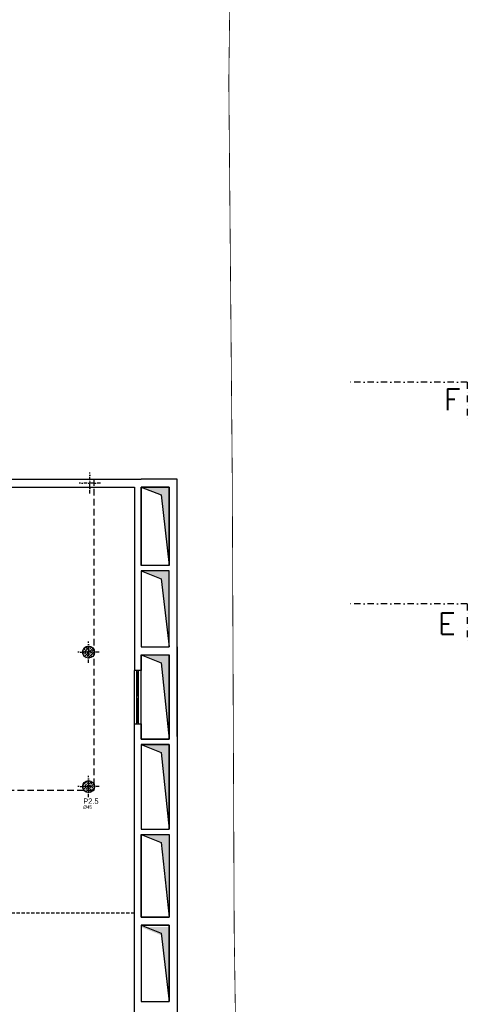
# Model space of a CAD drawing. Header units: centimetres. Extents: x -18458 to 60221, y -11985 to 33979.
# Tile 49 of 50: x 8036 to 9718, y 21027 to 24725. Entities that reach past the tile are written whole.
import ezdxf
from ezdxf.enums import TextEntityAlignment as Align

# ---------------------------------------------------------------- set-up
doc = ezdxf.new("R2010")
doc.units = ezdxf.units.CM
doc.header["$LTSCALE"] = 50
doc.header["$MEASUREMENT"] = 0
doc.linetypes.add('HIDDEN', pattern=[0.375, 0.25, -0.125])
doc.linetypes.add('STRICHPUNKT', pattern=[1, 0.5, -0.25, 0, -0.25])
for name, color, linetype in [('01_Achsen', 232, 'STRICHPUNKT'), ('01_Fenster', 7, 'Continuous'), ('01_Grundriss_verdeckt', 3, 'HIDDEN'), ('01_Mauern', 1, 'Continuous'), ('01_Schlitze_Schächte', 52, 'Continuous'), ('01_Schraff_Beton', 5, 'Continuous'), ('01_Text', 2, 'Continuous'), ('S_Testo', 7, 'Continuous')]:
    doc.layers.add(name, color=color, linetype=linetype)
doc.layers.add('01_Grenzen', color=7, linetype='Continuous', true_color=0x3c64f6)
doc.layers.add('04_flächen', color=214, linetype='Continuous', plot=False)
doc.styles.add('Arial', font='ARIAL.TTF')
doc.styles.add('Romans', font='Romans.shx')

# ---------------------------------------------------------------- blocks, each defined once
blk = doc.blocks.new('*U32')
at = {"layer": '01_Fenster', "color": 251}
for p, q in [((0, 25), (100, 25)), ((0, 0), (100, 0))]:
    blk.add_line(p, q, dxfattribs=at)
at = {"layer": '01_Fenster', "color": 0}
for p, q in [((0, 15.4), (100, 15.4)), ((0, 9.6), (100, 9.6))]:
    blk.add_line(p, q, dxfattribs=at)
at = {"layer": '01_Fenster'}
for p, q in [((5.8, 15.4), (5.8, 9.6)), ((5.8, 12.5), (94.2, 12.5)), ((94.2, 15.4), (94.2, 9.6))]:
    blk.add_line(p, q, dxfattribs=at)

msp = doc.modelspace()

# ---------------------------------------------------------------- hatches: boundary and pattern name
at = {"layer": '01_Schlitze_Schächte'}
h = msp.add_hatch(color=256, dxfattribs=at)
h.paths.add_polyline_path([(8596.9, 22969.9), (8491.9, 22969.9), (8566.9, 22939.9), (8596.9, 22674.9)])
h.paths.add_polyline_path([(8596.9, 22654.9), (8491.9, 22654.9), (8566.9, 22624.9), (8596.9, 22369.9)])
for points in [[(8596.9, 22339.9), (8491.9, 22339.9), (8566.9, 22309.9), (8596.9, 22022.4)], [(8596.9, 22002.4), (8491.9, 22002.4), (8566.9, 21972.4), (8596.9, 21684.9)], [(8596.9, 21664.9), (8491.9, 21664.9), (8566.9, 21634.9), (8596.9, 21347.4)], [(8596.9, 21317.4), (8491.9, 21317.4), (8566.9, 21287.4), (8596.9, 21037.4)]]:
    msp.add_hatch(color=256, dxfattribs=at).paths.add_polyline_path(points)
at = {"layer": '01_Schraff_Beton'}
h = msp.add_hatch(dxfattribs=at)
h.set_pattern_fill('ANSI33', color=256, scale=50, style=0)
edge = h.paths.add_edge_path(flags=17)
edge.add_arc((8294.4, 22349.9), 22.5, 0, 360)
h = msp.add_hatch(dxfattribs=at)
h.set_pattern_fill('ANSI33', color=256, scale=50, style=0)
edge = h.paths.add_edge_path(flags=17)
edge.add_arc((8294.4, 22349.9), 22.5, 0, 360)
h = msp.add_hatch(dxfattribs=at)
h.set_pattern_fill('ANSI33', color=256, scale=50, style=0)
edge = h.paths.add_edge_path(flags=17)
edge.add_arc((8294.4, 21844.9), 22.5, 0, 360)
h = msp.add_hatch(dxfattribs=at)
h.set_pattern_fill('ANSI33', color=256, scale=50, style=0)
edge = h.paths.add_edge_path(flags=17)
edge.add_arc((8294.4, 21844.9), 22.5, 0, 360)

# ---------------------------------------------------------------- linework, layer by layer
at = {"layer": '01_Achsen', "ltscale": 0.5}
for p, q in [((8299.4, 22944.9), (8299.4, 23024.9)), ((8339.4, 22984.9), (8259.4, 22984.9)), ((8294.4, 22309.9), (8294.4, 22389.9)), ((8334.4, 22349.9), (8254.4, 22349.9)), ((8294.4, 21804.9), (8294.4, 21884.9)), ((8334.4, 21844.9), (8254.4, 21844.9))]:
    msp.add_line(p, q, dxfattribs=at)
at = {"layer": '01_Grenzen', "linetype": 'STRICHPUNKT', "const_width": 3}
msp.add_lwpolyline([(5921.8, 23980.5), (5921.8, 23980.5), (5927.6, 23659.9), (830.7, 23659.9), (796.4, 23597.7), (721.1, 23457), (413.7, 22891.3), (-656, 20944.6), (-1092.3, 20177), (509.1, 20107.3), (3605.6, 19950.6), (6371.7, 19780.4), (7220.6, 19740.6), (8865.8, 19631.8), (8841.7, 21305.7), (8834.5, 23007.4), (8830.4, 23481.3), (8821.5, 24491.8), (8825.3, 24800.9)], dxfattribs=at)
at = {"layer": '01_Grundriss_verdeckt'}
msp.add_line((8466.9, 21369.9), (5454.4, 21369.9), dxfattribs=at)
at = {"layer": '01_Grundriss_verdeckt', "ltscale": 2}
msp.add_lwpolyline([(5414.4, 22999.9), (8314.4, 22999.9), (8314.4, 21829.9), (5414.4, 21829.9)], close=True, dxfattribs=at)
at = {"layer": '01_Mauern'}
for p, q in [((7889.4, 22999.9), (8491.9, 22999.9)), ((8626.9, 22999.9), (8491.9, 22999.9)), ((8626.9, 22032.4), (8626.9, 22999.9)), ((7351.9, 22969.9), (8466.9, 22969.9)), ((8466.9, 22969.9), (8466.9, 22281.1)), ((8491.9, 22969.9), (8491.9, 22674.9)), ((8596.9, 22969.9), (8491.9, 22969.9)), ((8596.9, 22674.9), (8596.9, 22969.9)), ((8596.9, 22674.9), (8491.9, 22674.9)), ((8596.9, 22654.9), (8491.9, 22654.9)), ((8491.9, 22654.9), (8491.9, 22369.9)), ((8596.9, 22369.9), (8596.9, 22654.9)), ((8491.9, 22369.9), (8596.9, 22369.9)), ((8626.9, 22369.9), (8626.9, 19625)), ((8491.9, 22339.9), (8491.9, 22281.1)), ((8491.9, 22339.9), (8596.9, 22339.9)), ((8491.9, 22339.9), (8596.9, 22339.9)), ((8491.9, 22339.9), (8491.9, 22281.1)), ((8596.9, 22022.4), (8596.9, 22339.9)), ((8596.9, 22339.9), (8596.9, 22032.4)), ((8491.9, 22281.1), (8466.9, 22281.1)), ((8466.9, 19809.7), (8466.9, 22081.1)), ((8466.9, 22081.1), (8491.9, 22081.1)), ((8491.9, 22081.1), (8491.9, 22022.4)), ((8491.9, 22022.4), (8596.9, 22022.4)), ((8491.9, 22002.4), (8491.9, 21684.9)), ((8491.9, 22002.4), (8596.9, 22002.4)), ((8596.9, 22002.4), (8596.9, 21684.9)), ((8491.9, 21684.9), (8596.9, 21684.9)), ((8491.9, 21664.9), (8491.9, 21354.9)), ((8491.9, 21664.9), (8596.9, 21664.9)), ((8596.9, 21664.9), (8596.9, 21354.9)), ((8491.9, 21354.9), (8596.9, 21354.9)), ((8491.9, 21324.9), (8491.9, 21037.4)), ((8491.9, 21324.9), (8596.9, 21324.9)), ((8596.9, 21324.9), (8596.9, 21037.4)), ((8491.9, 21037.4), (8596.9, 21037.4))]:
    msp.add_line(p, q, dxfattribs=at)
for centre in [(8294.4, 22349.9), (8294.4, 22349.9), (8294.4, 21844.9), (8294.4, 21844.9)]:
    msp.add_circle(centre, 22.5, dxfattribs=at)
at = {"layer": '01_Schlitze_Schächte'}
for p, q in [((8491.9, 22969.9), (8566.9, 22939.9)), ((8566.9, 22939.9), (8596.9, 22674.9)), ((8491.9, 22654.9), (8566.9, 22624.9)), ((8566.9, 22624.9), (8596.9, 22369.9)), ((8491.9, 22339.9), (8566.9, 22309.9)), ((8566.9, 22309.9), (8596.9, 22022.4)), ((8491.9, 22002.4), (8566.9, 21972.4)), ((8566.9, 21972.4), (8596.9, 21684.9)), ((8491.9, 21664.9), (8566.9, 21634.9)), ((8566.9, 21634.9), (8596.9, 21354.9)), ((8491.9, 21324.9), (8566.9, 21294.9)), ((8566.9, 21294.9), (8596.9, 21037.4))]:
    msp.add_line(p, q, dxfattribs=at)
at = {"layer": '01_Text', "color": 190, "linetype": 'STRICHPUNKT'}
for p, q in [((9717.8, 23363.6), (9267.8, 23363.6)), ((9717.8, 23363.6), (9717.8, 23213.6)), ((9717.8, 22531.5), (9267.8, 22531.5)), ((9717.8, 22531.5), (9717.8, 22381.5))]:
    msp.add_line(p, q, dxfattribs=at)
at = {"layer": '04_flächen'}
for points in [[(8491.9, 22969.9), (8596.9, 22969.9), (8596.9, 22674.9), (8491.9, 22674.9)], [(8491.9, 22339.9), (8596.9, 22339.9), (8596.9, 22022.4), (8491.9, 22022.4)], [(8596.9, 22002.4), (8491.9, 22002.4), (8491.9, 21684.9), (8596.9, 21684.9)], [(8491.9, 21664.9), (8596.9, 21664.9), (8596.9, 21354.9), (8491.9, 21354.9)], [(8596.9, 21324.9), (8491.9, 21324.9), (8491.9, 21037.4), (8596.9, 21037.4)]]:
    msp.add_lwpolyline(points, close=True, dxfattribs=at)

# ---------------------------------------------------------------- block references
at = {"layer": '01_Fenster', "rotation": 90}
for p in [(8491.9, 22181.1), (8491.9, 22081.1)]:
    msp.add_blockref('*U32', p, dxfattribs=at)

# ---------------------------------------------------------------- texts
at = {"layer": '01_Text', "color": 190, "linetype": 'STRICHPUNKT', "style": 'Romans'}
msp.add_text('F', height=80, rotation=0, dxfattribs=at).set_placement((9660.6, 23258.2), align=Align.CENTER)
at = {"layer": '01_Text', "color": 190, "linetype": 'STRICHPUNKT', "style": 'Romans', "text_generation_flag": 2}
msp.add_text('E', height=80, rotation=180, dxfattribs=at).set_placement((9641.1, 22497.5), align=Align.CENTER)
at = {"layer": 'S_Testo', "color": 6, "style": 'Arial'}
msp.add_text('P2.5', height=20, dxfattribs=at).set_placement((8303.3, 21790.4), align=Align.MIDDLE_CENTER)
at = {"layer": 'S_Testo', "style": 'Arial'}
msp.add_text('%%C45', height=12.5, rotation=360, dxfattribs=at).set_placement((8274.5, 21761.6))

doc.saveas('drawing.dxf')
